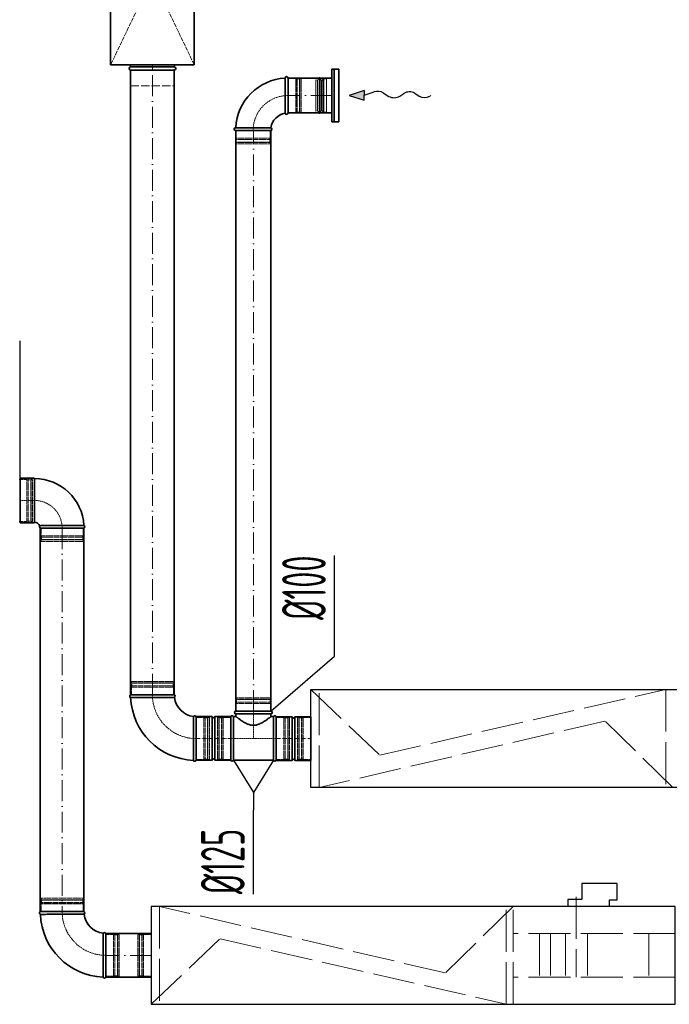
# Model space of a CAD drawing. Header units: millimetres. Extents: x 7400 to 85045, y 24168 to 123018.
# Tile 5 of 79: x 34149 to 36008, y 33592 to 36407. Entities that reach past the tile are written whole.
import ezdxf

# ---------------------------------------------------------------- set-up
doc = ezdxf.new("R2010")
doc.units = ezdxf.units.MM
for name, pattern in [('ACAD_ISO02W100', [15, 12, -3]), ('ACAD_ISO10W100', [18, 12, -3, 0, -3]), ('phl_thick', [0])]:
    doc.linetypes.add(name, pattern=pattern)
for name, color, linetype, lineweight in [('VZT_01 SUP (PŘÍVOD) - OBRYS', 5, 'Continuous', 35), ('VZT_02 SUP (PŘÍVOD) - OSA', 5, 'ACAD_ISO10W100', 5), ('VZT_05 ETA (ODVOD) - OBRYS', 6, 'Continuous', 35), ('VZT_06 ETA (ODVOD) - OSA', 6, 'ACAD_ISO10W100', 5), ('VZT_21 ZAŘÍZENÍ - OBRYS', 1, 'Continuous', 30), ('VZT_22 ZAŘÍZENÍ - DETAIL', 8, 'Continuous', 5), ('VZT_30 DISTRIBUČNÍ PRVKY - OBRYS', 1, 'Continuous', 35), ('VZT_35 TLUMIČE HLUKU - OBRYS', 1, 'Continuous', 35), ('VZT_36 TLUMIČE HLUKU - OSA', 1, 'ACAD_ISO10W100', 5), ('VZT_37 TLUMIČE HLUKU - DETAIL', 8, 'ACAD_ISO02W100', 5), ('VZT_50 POPIS - OBECNE', 7, 'Continuous', 13), ('VZT_60_KOTY - DIMENZE', 7, 'Continuous', 5)]:
    doc.layers.add(name, color=color, linetype=linetype, lineweight=lineweight)
for name, color, linetype, lineweight, plot in [('VZT_03 SUP (PŘÍVOD) - NETISK', 8, 'ACAD_ISO02W100', 5, False), ('VZT_07 ETA (ODVOD) - NETISK', 8, 'ACAD_ISO02W100', 5, False), ('VZT_39 TLUMIČE HLUKU - NETISK', 8, 'ACAD_ISO02W100', 5, False)]:
    doc.layers.add(name, color=color, linetype=linetype, lineweight=lineweight, plot=plot)
doc.styles.add('EVORA_125', font='isocp.shx', dxfattribs={"width": 0.6, "height": 125})

msp = doc.modelspace()

# ---------------------------------------------------------------- linework, layer by layer
at = {"color": 8, "lineweight": 5}
for points in [[(35000.8, 36234.4), (34996.8, 36235.8), (34996.8, 36190.7)], [(35016.3, 36236.2), (35016.3, 36190.7)], [(35019, 36238.2), (35019, 36190.7)], [(35041.8, 36239.2), (35026.8, 36239.2), (35026.8, 36142.2), (35041.8, 36142.2)], [(35041.8, 36239.2), (35041.8, 36142.2)], [(35001, 36235.4), (35001, 36190.7)], [(35012.7, 36234.6), (35012.7, 36190.7)], [(35000.8, 36147), (34996.8, 36145.5), (34996.8, 36190.7)], [(35001, 36146), (35001, 36190.7)], [(35012.7, 36146.8), (35012.7, 36190.7)], [(35016.3, 36145.1), (35016.3, 36190.7)], [(35019, 36143.2), (35019, 36190.7)]]:
    msp.add_lwpolyline(points, dxfattribs=at)
for points in [[(35007, 36242.8), (35005.5, 36237.1, 0.060863), (35005.5, 36236.4), (35005.5, 36190.7)], [(35007, 36242.8), (35008.4, 36236.9, -0.058981), (35008.5, 36236.2), (35008.5, 36190.7)], [(35026.8, 36238.2), (35019, 36238.2, 0.291473), (35016.6, 36236.6, 0.291473)], [(35007, 36138.6), (35005.5, 36144.3, -0.060863), (35005.5, 36144.9), (35005.5, 36190.7)], [(35007, 36138.6), (35008.4, 36144.5, 0.058981), (35008.5, 36145.1), (35008.5, 36190.7)], [(35026.8, 36143.2), (35019, 36143.2, -0.291473), (35016.6, 36144.7, -0.291473)]]:
    msp.add_lwpolyline(points, format="xyb", dxfattribs=at)
for centre, radius, start, end in [((35006.3, 36226.3), 10.5, 52.1622, 120.2824), ((35013.1, 36238.4), 3.88, 263.3265, 332.5007), ((35006.3, 36155), 10.5, 239.7176, 307.8378), ((35013.1, 36142.9), 3.88, 27.4993, 96.6735)]:
    msp.add_arc(centre, radius, start, end, dxfattribs=at)
at = {"layer": 'VZT_01 SUP (PŘÍVOD) - OBRYS'}
for p, q in [((34150.4, 35096.2), (34150.4, 34969.2)), ((34190.4, 35096.2), (34150.4, 35096.2)), ((34191.4, 35095.2), (34191.4, 34970.2)), ((34190.4, 34969.2), (34150.4, 34969.2)), ((34207.9, 34953.7), (34332.9, 34953.7)), ((34332.9, 33857), (34207.9, 33857)), ((34395.4, 33669.5), (34395.4, 33794.5))]:
    msp.add_line(p, q, dxfattribs=at)
for points in [[(34207.9, 33857), (34207.9, 34953.7)], [(34332.9, 33857), (34332.9, 34953.7)], [(34395.4, 33794.5), (34524.9, 33794.5)], [(34395.4, 33669.5), (34524.9, 33669.5)]]:
    msp.add_lwpolyline(points, dxfattribs=at)
for centre, radius, start, end in [((34190.4, 35095.2), 1, 360, 90), ((34191.4, 34953.7), 141.5, 3.1369, 90), ((34190.4, 34970.2), 1, 270, 0), ((34191.4, 34953.7), 16.5, 23.8093, 90), ((34209.6, 34957.6), 4.17, 137.2771, 246.5322), ((34331.2, 34957.6), 4.17, 293.4678, 69.6691), ((34209.6, 33853.1), 4.17, 113.4678, 248.8928), ((34395.4, 33857), 187.5, 182.3607, 267.6393), ((34331.2, 33853.1), 4.17, 300.2981, 66.5322), ((34395.4, 33857), 62.5, 186.8302, 263.1698), ((34391.6, 33792.8), 4.17, 23.4678, 149.7019), ((34391.6, 33671.1), 4.17, 201.1072, 336.5322)]:
    msp.add_arc(centre, radius, start, end, dxfattribs=at)
for points, knots in [([(34206.5, 34960.4), (34206.5, 34960.4), (34206.9, 34960.4), (34209, 34960.6), (34211.2, 34960.7), (34217.4, 34960.9), (34221.4, 34961), (34232.2, 34961.2), (34239.4, 34961.3), (34255.1, 34961.3), (34263.4, 34961.4), (34280, 34961.4), (34288.1, 34961.4), (34303.1, 34961.4), (34309.8, 34961.5), (34321.1, 34961.5), (34325.5, 34961.5), (34331.2, 34961.5), (34332.7, 34961.5), (34332.7, 34961.5)], [197.702813, 197.702813, 197.702813, 197.702813, 209.733369, 209.733369, 228.63381, 228.63381, 247.962689, 247.962689, 273.396832, 273.396832, 298.447199, 298.447199, 323.101867, 323.101867, 347.591906, 347.591906, 372.010558, 372.010558, 395.3015, 395.3015, 395.3015, 395.3015]), ([(34333.4, 33849.5), (34333.4, 33849.5), (34331.8, 33849.5), (34325.7, 33849.5), (34321.2, 33849.4), (34309.8, 33849.4), (34303, 33849.4), (34288, 33849.3), (34279.9, 33849.3), (34263.5, 33849.3), (34255.4, 33849.3), (34240.2, 33849.3), (34233.3, 33849.3), (34221.5, 33849.2), (34216.8, 33849.2), (34210.2, 33849.2), (34208.3, 33849.2), (34208.1, 33849.2), (34208.1, 33849.2), (34208.1, 33849.2)], [0, 0, 0, 0, 24.235852, 24.235852, 48.531845, 48.531845, 73.024415, 73.024415, 97.570898, 97.570898, 122.078339, 122.078339, 146.53579, 146.53579, 170.957495, 170.957495, 195.359468, 195.359468, 197.168246, 197.168246, 197.168246, 197.168246]), ([(34388, 33794.9), (34388, 33794.9), (34388, 33794.8), (34388, 33794.5), (34388, 33794.2), (34388, 33793.2), (34388, 33792.4), (34387.9, 33789.2), (34387.9, 33786.1), (34387.9, 33777.1), (34387.8, 33771), (34387.8, 33756.9), (34387.8, 33749), (34387.8, 33732.8), (34387.7, 33724.6), (34387.7, 33708.7), (34387.7, 33701.3), (34387.7, 33688.1), (34387.7, 33682.5), (34387.7, 33675.5), (34387.7, 33673.4), (34387.7, 33670.4), (34387.7, 33669.6), (34387.7, 33669.6)], [197.067977, 197.067977, 197.067977, 197.067977, 201.792196, 201.792196, 209.190204, 209.190204, 218.040239, 218.040239, 237.760854, 237.760854, 262.206108, 262.206108, 286.831239, 286.831239, 311.323072, 311.323072, 335.946087, 335.946087, 360.704397, 360.704397, 377.088273, 377.088273, 394.105327, 394.105327, 394.105327, 394.105327])]:
    msp.add_open_spline(points, degree=3, knots=knots, dxfattribs=at)
at = {"layer": 'VZT_02 SUP (PŘÍVOD) - OSA', "ltscale": 0.3}
for points in [[(34150.4, 35032.7), (34191.4, 35032.7, -0.414214), (34270.4, 34953.7), (34270.4, 34953.7)], [(34270.4, 33857), (34270.4, 33857, 0.414214), (34395.4, 33732), (34395.4, 33732)]]:
    msp.add_lwpolyline(points, format="xyb", dxfattribs=at)
at = {"layer": 'VZT_02 SUP (PŘÍVOD) - OSA', "ltscale": 5}
for points in [[(34270.4, 34953.7), (34270.4, 33857)], [(34524.9, 33732), (34395.4, 33732)]]:
    msp.add_lwpolyline(points, dxfattribs=at)
at = {"layer": 'VZT_03 SUP (PŘÍVOD) - NETISK', "ltscale": 0.4}
for p, q in [((34147.5, 35092.7), (34169.5, 35092.7)), ((34169.5, 34972.7), (34169.5, 35092.7)), ((34169.5, 35091.7), (34173, 35091.7)), ((34173, 34971.7), (34173, 35093.7)), ((34173, 35093.7), (34173.5, 35093.7)), ((34173.5, 34971.7), (34173.5, 35093.7)), ((34173.5, 35091.7), (34180.5, 35091.7)), ((34180.5, 34971.7), (34180.5, 35093.7)), ((34180.5, 35093.7), (34181, 35093.7)), ((34181, 34971.7), (34181, 35093.7)), ((34181, 35091.7), (34181.5, 35091.7)), ((34181.5, 34972.7), (34181.5, 35092.7)), ((34181.5, 35092.7), (34185.5, 35092.7)), ((34185.5, 34972.7), (34185.5, 35092.7)), ((34147.5, 34972.7), (34169.5, 34972.7)), ((34169.5, 34973.7), (34173, 34973.7)), ((34173, 34971.7), (34173.5, 34971.7)), ((34173.5, 34973.7), (34180.5, 34973.7)), ((34180.5, 34971.7), (34181, 34971.7)), ((34181, 34973.7), (34181.5, 34973.7)), ((34181.5, 34972.7), (34185.5, 34972.7)), ((34210.4, 34953.7), (34210.4, 34931.7)), ((34330.4, 34953.7), (34330.4, 34931.7)), ((34209.4, 34928.2), (34331.4, 34928.2)), ((34209.4, 34928.2), (34209.4, 34927.7)), ((34209.4, 34927.7), (34331.4, 34927.7)), ((34209.4, 34920.7), (34331.4, 34920.7)), ((34209.4, 34920.7), (34209.4, 34920.2)), ((34209.4, 34920.2), (34331.4, 34920.2)), ((34210.4, 34931.7), (34330.4, 34931.7)), ((34210.4, 34919.7), (34330.4, 34919.7)), ((34210.4, 34919.7), (34210.4, 34915.7)), ((34210.4, 34915.7), (34330.4, 34915.7)), ((34211.4, 34931.7), (34211.4, 34928.2)), ((34211.4, 34927.7), (34211.4, 34920.7)), ((34211.4, 34920.2), (34211.4, 34919.7)), ((34329.4, 34931.7), (34329.4, 34928.2)), ((34329.4, 34927.7), (34329.4, 34920.7)), ((34329.4, 34920.2), (34329.4, 34919.7)), ((34330.4, 34919.7), (34330.4, 34915.7)), ((34331.4, 34928.2), (34331.4, 34927.7)), ((34331.4, 34920.7), (34331.4, 34920.2)), ((34331.4, 33890.5), (34209.4, 33890.5)), ((34209.4, 33890), (34209.4, 33890.5)), ((34331.4, 33890), (34209.4, 33890)), ((34331.4, 33883), (34209.4, 33883)), ((34209.4, 33882.5), (34209.4, 33883)), ((34331.4, 33882.5), (34209.4, 33882.5)), ((34330.4, 33895), (34210.4, 33895)), ((34210.4, 33891), (34210.4, 33895)), ((34330.4, 33891), (34210.4, 33891)), ((34330.4, 33879), (34210.4, 33879)), ((34210.4, 33857), (34210.4, 33879)), ((34211.4, 33890.5), (34211.4, 33891)), ((34211.4, 33883), (34211.4, 33890)), ((34211.4, 33879), (34211.4, 33882.5)), ((34329.4, 33890.5), (34329.4, 33891)), ((34329.4, 33883), (34329.4, 33890)), ((34329.4, 33879), (34329.4, 33882.5)), ((34330.4, 33891), (34330.4, 33895)), ((34330.4, 33857), (34330.4, 33879)), ((34331.4, 33890), (34331.4, 33890.5)), ((34331.4, 33882.5), (34331.4, 33883)), ((34395.4, 33792), (34417.4, 33792)), ((34417.4, 33672), (34417.4, 33792)), ((34417.4, 33791), (34420.9, 33791)), ((34420.9, 33671), (34420.9, 33793)), ((34420.9, 33793), (34421.4, 33793)), ((34421.4, 33671), (34421.4, 33793)), ((34421.4, 33791), (34428.4, 33791)), ((34428.4, 33671), (34428.4, 33793)), ((34428.4, 33793), (34428.9, 33793)), ((34428.9, 33671), (34428.9, 33793)), ((34428.9, 33791), (34429.4, 33791)), ((34429.4, 33672), (34429.4, 33792)), ((34429.4, 33792), (34433.4, 33792)), ((34433.4, 33672), (34433.4, 33792)), ((34395.4, 33672), (34417.4, 33672)), ((34417.4, 33673), (34420.9, 33673)), ((34420.9, 33671), (34421.4, 33671)), ((34421.4, 33673), (34428.4, 33673)), ((34428.4, 33671), (34428.9, 33671)), ((34428.9, 33673), (34429.4, 33673)), ((34429.4, 33672), (34433.4, 33672))]:
    msp.add_line(p, q, dxfattribs=at)
at = {"layer": 'VZT_05 ETA (ODVOD) - OBRYS'}
for p, q in [((34908.8, 36240.7), (34908.8, 36190.5)), ((34916.8, 36140.7), (34916.8, 36240.7)), ((34766.8, 36098.7), (34817, 36098.7)), ((34766.8, 36090.7), (34866.8, 36090.7)), ((34466.3, 34476.9), (34591.3, 34476.9)), ((34653.8, 34414.7), (34653.8, 34289.7)), ((34653.8, 34414.7), (34699.3, 34414.7)), ((34653.8, 34414.4), (34653.8, 34289.4)), ((34699.3, 34414.7), (34699.3, 34289.7)), ((34707.3, 34414.7), (34707.3, 34289.7)), ((34707.3, 34414.7), (34752.8, 34414.7)), ((34752.8, 34414.7), (34752.8, 34289.7)), ((34752.8, 34414.7), (34752.8, 34289.7)), ((34760.5, 34289.7), (34760.5, 34414.7)), ((34767.8, 34414.7), (34760.5, 34414.7)), ((34767.8, 34430.2), (34867.8, 34430.2)), ((34767.8, 34422.2), (34867.8, 34422.2)), ((34767.8, 34422.2), (34767.8, 34414.7)), ((34867.8, 34422.2), (34867.8, 34414.7)), ((34875.2, 34414.7), (34867.8, 34414.7)), ((34875.2, 34414.7), (34875.2, 34289.7)), ((34882.8, 34414.7), (34882.8, 34289.7)), ((34882.8, 34289.4), (34882.8, 34414.4)), ((34882.8, 34414.4), (34928.3, 34414.4)), ((34928.3, 34289.4), (34928.3, 34414.4)), ((34936.3, 34289.4), (34936.3, 34414.4)), ((34936.3, 34414.4), (34981.8, 34414.4)), ((34981.8, 34289.4), (34981.8, 34414.4)), ((34653.8, 34289.7), (34699.3, 34289.7)), ((34707.3, 34289.7), (34752.8, 34289.7)), ((34875.2, 34289.7), (34760.5, 34289.7)), ((34882.8, 34289.4), (34928.3, 34289.4)), ((34936.3, 34289.4), (34981.8, 34289.4))]:
    msp.add_line(p, q, dxfattribs=at)
for points in [[(34466.3, 36263.4), (34466.3, 34476.9)], [(34591.3, 36263.4), (34591.3, 34476.9)], [(34916.8, 36240.7), (35041.8, 36240.7)], [(34916.8, 36140.7), (35041.8, 36140.7)], [(34767.8, 36090.7), (34767.8, 34430.2)], [(34867.8, 36090.7), (34867.8, 34430.2)]]:
    msp.add_lwpolyline(points, dxfattribs=at)
for centre, radius, start, end in [((34916.8, 36090.7), 150, 93.0572, 176.9428), ((34912.8, 36240.7), 4, 0, 180), ((34916.8, 36090.7), 50, 99.1478, 170.8522), ((34912.8, 36140.7), 4, 189.1478, 0), ((34766.8, 36094.7), 4, 90, 270), ((34866.8, 36094.7), 4, 270, 80.8522), ((34468, 34473.1), 4.17, 113.4678, 248.8928), ((34653.8, 34476.9), 187.5, 182.3607, 267.6393), ((34589.7, 34473.1), 4.17, 300.2981, 66.5322), ((34653.8, 34476.9), 62.5, 186.8302, 263.1698), ((34650, 34412.8), 4.17, 23.4678, 149.7019), ((34703.3, 34414.7), 4, 180, 0), ((34756.7, 34413), 4.17, 23.4678, 156.5322), ((34767.8, 34426.2), 4, 90, 270), ((34867.8, 34426.2), 4, 270, 90), ((34879, 34413), 4.17, 23.4678, 156.5322), ((34932.3, 34414.4), 4, 180, 0), ((34703.3, 34289.7), 4, 0, 180), ((34932.3, 34289.4), 4, 0, 180), ((34650, 34291.1), 4.17, 201.1072, 336.5322), ((34756.7, 34291.3), 4.17, 203.4678, 336.5322), ((34879, 34291.3), 4.17, 203.4678, 336.5322)]:
    msp.add_arc(centre, radius, start, end, dxfattribs=at)
for points, knots in [([(34908.9, 36140), (34908.9, 36140), (34908.9, 36141.2), (34908.9, 36145.7), (34908.9, 36149.1), (34908.9, 36158), (34908.8, 36163.4), (34908.8, 36175.3), (34908.8, 36181.7), (34908.8, 36189), (34908.8, 36189.8), (34908.8, 36190.5)], [157.874915, 157.874915, 157.874915, 157.874915, 176.103874, 176.103874, 195.460379, 195.460379, 215.101284, 215.101284, 234.82164, 234.82164, 237.034743, 237.034743, 237.034743, 237.034743]), ([(34817, 36098.7), (34823.4, 36098.7), (34829.7, 36098.7), (34841.7, 36098.7), (34847.3, 36098.7), (34856.8, 36098.7), (34860.6, 36098.7), (34865.9, 36098.6), (34867.3, 36098.6), (34867.5, 36098.6), (34867.5, 36098.6), (34867.5, 36098.6)], [78.71119, 78.71119, 78.71119, 78.71119, 97.804615, 97.804615, 117.523893, 117.523893, 137.264303, 137.264303, 156.831737, 156.831737, 157.874915, 157.874915, 157.874915, 157.874915]), ([(34591.8, 34469.5), (34591.8, 34469.5), (34591.7, 34469.5), (34591.4, 34469.5), (34591.1, 34469.5), (34590, 34469.5), (34589.3, 34469.5), (34586.1, 34469.5), (34583, 34469.5), (34574, 34469.4), (34567.9, 34469.4), (34553.8, 34469.3), (34545.9, 34469.3), (34529.7, 34469.3), (34521.5, 34469.3), (34505.6, 34469.3), (34498.1, 34469.2), (34485, 34469.2), (34479.4, 34469.2), (34472.4, 34469.2), (34470.3, 34469.2), (34467.3, 34469.2), (34466.5, 34469.2), (34466.5, 34469.2)], [197.067977, 197.067977, 197.067977, 197.067977, 201.792196, 201.792196, 209.190204, 209.190204, 218.040239, 218.040239, 237.760854, 237.760854, 262.206108, 262.206108, 286.831239, 286.831239, 311.323072, 311.323072, 335.946087, 335.946087, 360.704397, 360.704397, 377.088273, 377.088273, 394.105327, 394.105327, 394.105327, 394.105327]), ([(34646.4, 34414.9), (34646.4, 34414.9), (34646.4, 34413.3), (34646.4, 34407.2), (34646.3, 34402.7), (34646.3, 34391.3), (34646.3, 34384.5), (34646.2, 34369.5), (34646.2, 34361.4), (34646.2, 34345.1), (34646.2, 34336.9), (34646.1, 34321.7), (34646.1, 34314.8), (34646.1, 34303), (34646.1, 34298.3), (34646.1, 34291.7), (34646.1, 34289.9), (34646.1, 34289.6), (34646.1, 34289.6), (34646.1, 34289.6)], [0, 0, 0, 0, 24.235852, 24.235852, 48.531845, 48.531845, 73.024415, 73.024415, 97.570898, 97.570898, 122.078339, 122.078339, 146.53579, 146.53579, 170.957495, 170.957495, 195.359468, 195.359468, 197.168246, 197.168246, 197.168246, 197.168246]), ([(34767.8, 34414.7), (34767.8, 34414.7), (34767.9, 34414.6), (34768.3, 34414.3), (34768.5, 34414.1), (34769.2, 34413.6), (34769.6, 34413.3), (34770.6, 34412.5), (34771.2, 34412), (34772.5, 34411), (34773.2, 34410.5), (34774.8, 34409.3), (34775.7, 34408.6), (34777.5, 34407.3), (34778.4, 34406.6), (34780.4, 34405.2), (34781.4, 34404.4), (34783.6, 34403), (34784.7, 34402.2), (34787.2, 34400.6), (34788.4, 34399.8), (34791.1, 34398.2), (34792.5, 34397.5), (34795.3, 34395.9), (34796.8, 34395.2), (34801.3, 34393.1), (34804.5, 34391.9), (34809.4, 34390.6), (34811.1, 34390.3), (34814.4, 34389.8), (34816.1, 34389.7), (34819.6, 34389.7), (34821.3, 34389.8), (34824.6, 34390.3), (34826.3, 34390.6), (34831.2, 34391.9), (34834.4, 34393.1), (34838.9, 34395.2), (34840.4, 34395.9), (34843.2, 34397.5), (34844.6, 34398.2), (34847.3, 34399.8), (34848.5, 34400.6), (34851, 34402.2), (34852.1, 34403), (34854.3, 34404.4), (34855.3, 34405.2), (34857.3, 34406.6), (34858.2, 34407.3), (34860, 34408.6), (34860.9, 34409.3), (34862.5, 34410.5), (34863.2, 34411), (34864.5, 34412), (34865.1, 34412.5), (34866.1, 34413.3), (34866.5, 34413.6), (34867.2, 34414.1), (34867.4, 34414.3), (34867.8, 34414.6), (34867.8, 34414.7), (34867.8, 34414.7)], [80.753728, 80.753728, 80.753728, 80.753728, 85.721109, 85.721109, 90.68849, 90.68849, 95.655871, 95.655871, 100.623252, 100.623252, 105.590633, 105.590633, 110.558015, 110.558015, 115.525396, 115.525396, 120.492777, 120.492777, 125.619612, 125.619612, 130.746447, 130.746447, 135.873281, 135.873281, 141.000116, 141.000116, 151.253786, 151.253786, 156.38062, 156.38062, 161.507455, 161.507455, 166.63429, 166.63429, 171.761125, 171.761125, 182.014794, 182.014794, 187.141629, 187.141629, 192.268464, 192.268464, 197.395298, 197.395298, 202.522133, 202.522133, 207.489514, 207.489514, 212.456896, 212.456896, 217.424277, 217.424277, 222.391658, 222.391658, 227.359039, 227.359039, 232.32642, 232.32642, 237.293801, 237.293801, 242.261183, 242.261183, 242.261183, 242.261183])]:
    msp.add_open_spline(points, degree=3, knots=knots, dxfattribs=at)
at = {"layer": 'VZT_06 ETA (ODVOD) - OSA', "ltscale": 5}
for points in [[(34528.8, 34476.9), (34528.8, 36263.4)], [(35041.8, 36190.7), (34916.8, 36190.7)], [(34817.8, 34430.2), (34817.8, 36090.7)]]:
    msp.add_lwpolyline(points, dxfattribs=at)
at = {"layer": 'VZT_06 ETA (ODVOD) - OSA', "ltscale": 0.3}
for points in [[(34916.8, 36190.7), (34916.8, 36190.7, 0.414214), (34816.8, 36090.7), (34816.8, 36090.7)], [(34653.8, 34351.9), (34653.8, 34351.9, -0.414214), (34528.8, 34476.9), (34528.8, 34476.9)]]:
    msp.add_lwpolyline(points, format="xyb", dxfattribs=at)
for points in [[(34817.8, 34430.2), (34817.8, 34352.2)], [(34882.8, 34352.2), (34752.8, 34352.2)]]:
    msp.add_lwpolyline(points, dxfattribs=at)
at = {"layer": 'VZT_06 ETA (ODVOD) - OSA'}
for points in [[(34653.8, 34352.2), (34752.8, 34352.2)], [(34882.8, 34351.9), (34981.8, 34351.9)]]:
    msp.add_lwpolyline(points, dxfattribs=at)
at = {"layer": 'VZT_07 ETA (ODVOD) - NETISK', "ltscale": 0.4}
for p, q in [((34938.8, 36239.7), (34916.8, 36239.7)), ((34938.8, 36239.7), (34938.8, 36141.7)), ((34942.3, 36238.7), (34938.8, 36238.7)), ((34942.3, 36240.7), (34942.3, 36140.7)), ((34942.8, 36240.7), (34942.3, 36240.7)), ((34942.8, 36240.7), (34942.8, 36140.7)), ((34949.8, 36238.7), (34942.8, 36238.7)), ((34949.8, 36240.7), (34949.8, 36140.7)), ((34950.3, 36240.7), (34949.8, 36240.7)), ((34950.3, 36240.7), (34950.3, 36140.7)), ((34950.8, 36238.7), (34950.3, 36238.7)), ((34950.8, 36239.7), (34950.8, 36141.7)), ((34954.8, 36239.7), (34950.8, 36239.7)), ((34954.8, 36239.7), (34954.8, 36141.7)), ((34938.8, 36141.7), (34916.8, 36141.7)), ((34942.3, 36142.7), (34938.8, 36142.7)), ((34942.8, 36140.7), (34942.3, 36140.7)), ((34949.8, 36142.7), (34942.8, 36142.7)), ((34950.3, 36140.7), (34949.8, 36140.7)), ((34950.8, 36142.7), (34950.3, 36142.7)), ((34954.8, 36141.7), (34950.8, 36141.7)), ((34767.8, 36090.7), (34767.8, 36068.7)), ((34767.8, 36068.7), (34865.8, 36068.7)), ((34768.8, 36068.7), (34768.8, 36065.2)), ((34864.8, 36068.7), (34864.8, 36065.2)), ((34865.8, 36090.7), (34865.8, 36068.7)), ((34766.8, 36065.2), (34866.8, 36065.2)), ((34766.8, 36065.2), (34766.8, 36064.7)), ((34766.8, 36064.7), (34866.8, 36064.7)), ((34766.8, 36057.7), (34866.8, 36057.7)), ((34766.8, 36057.7), (34766.8, 36057.2)), ((34766.8, 36057.2), (34866.8, 36057.2)), ((34767.8, 36056.7), (34865.8, 36056.7)), ((34767.8, 36056.7), (34767.8, 36052.7)), ((34767.8, 36052.7), (34865.8, 36052.7)), ((34768.8, 36064.7), (34768.8, 36057.7)), ((34768.8, 36057.2), (34768.8, 36056.7)), ((34864.8, 36064.7), (34864.8, 36057.7)), ((34864.8, 36057.2), (34864.8, 36056.7)), ((34865.8, 36056.7), (34865.8, 36052.7)), ((34866.8, 36065.2), (34866.8, 36064.7)), ((34866.8, 36057.7), (34866.8, 36057.2)), ((34467.8, 34510.4), (34589.8, 34510.4)), ((34467.8, 34509.9), (34467.8, 34510.4)), ((34467.8, 34509.9), (34589.8, 34509.9)), ((34467.8, 34502.9), (34589.8, 34502.9)), ((34467.8, 34502.4), (34467.8, 34502.9)), ((34467.8, 34502.4), (34589.8, 34502.4)), ((34468.8, 34514.9), (34588.8, 34514.9)), ((34468.8, 34510.9), (34468.8, 34514.9)), ((34468.8, 34510.9), (34588.8, 34510.9)), ((34468.8, 34498.9), (34588.8, 34498.9)), ((34468.8, 34476.9), (34468.8, 34498.9)), ((34469.8, 34510.4), (34469.8, 34510.9)), ((34469.8, 34502.9), (34469.8, 34509.9)), ((34469.8, 34498.9), (34469.8, 34502.4)), ((34587.8, 34510.4), (34587.8, 34510.9)), ((34587.8, 34502.9), (34587.8, 34509.9)), ((34587.8, 34498.9), (34587.8, 34502.4)), ((34588.8, 34510.9), (34588.8, 34514.9)), ((34588.8, 34476.9), (34588.8, 34498.9)), ((34589.8, 34509.9), (34589.8, 34510.4)), ((34589.8, 34502.4), (34589.8, 34502.9)), ((34767.8, 34463.7), (34867.8, 34463.7)), ((34767.8, 34463.2), (34767.8, 34463.7)), ((34767.8, 34463.2), (34867.8, 34463.2)), ((34768.8, 34468.2), (34866.8, 34468.2)), ((34768.8, 34464.2), (34768.8, 34468.2)), ((34768.8, 34464.2), (34866.8, 34464.2)), ((34769.8, 34463.7), (34769.8, 34464.2)), ((34769.8, 34456.2), (34769.8, 34463.2)), ((34865.8, 34463.7), (34865.8, 34464.2)), ((34865.8, 34456.2), (34865.8, 34463.2)), ((34866.8, 34464.2), (34866.8, 34468.2)), ((34867.8, 34463.2), (34867.8, 34463.7)), ((34767.8, 34456.2), (34867.8, 34456.2)), ((34767.8, 34455.7), (34767.8, 34456.2)), ((34767.8, 34455.7), (34867.8, 34455.7)), ((34768.8, 34452.2), (34866.8, 34452.2)), ((34768.8, 34430.2), (34768.8, 34452.2)), ((34769.8, 34452.2), (34769.8, 34455.7)), ((34865.8, 34452.2), (34865.8, 34455.7)), ((34866.8, 34430.2), (34866.8, 34452.2)), ((34867.8, 34455.7), (34867.8, 34456.2)), ((34653.8, 34411.9), (34675.8, 34411.9)), ((34675.8, 34411.9), (34675.8, 34291.9)), ((34675.8, 34410.9), (34679.3, 34410.9)), ((34679.3, 34412.9), (34679.3, 34290.9)), ((34679.3, 34412.9), (34679.8, 34412.9)), ((34679.8, 34412.9), (34679.8, 34290.9)), ((34679.8, 34410.9), (34686.8, 34410.9)), ((34686.8, 34412.9), (34686.8, 34290.9)), ((34686.8, 34412.9), (34687.3, 34412.9)), ((34687.3, 34412.9), (34687.3, 34290.9)), ((34687.3, 34410.9), (34687.8, 34410.9)), ((34687.8, 34411.9), (34687.8, 34291.9)), ((34687.8, 34411.9), (34691.8, 34411.9)), ((34691.8, 34411.9), (34691.8, 34291.9)), ((34714.8, 34412.2), (34714.8, 34292.2)), ((34714.8, 34412.2), (34718.8, 34412.2)), ((34718.8, 34412.2), (34718.8, 34292.2)), ((34718.8, 34411.2), (34719.3, 34411.2)), ((34719.3, 34413.2), (34719.3, 34291.2)), ((34719.3, 34413.2), (34719.8, 34413.2)), ((34719.8, 34413.2), (34719.8, 34291.2)), ((34719.8, 34411.2), (34726.8, 34411.2)), ((34726.8, 34413.2), (34726.8, 34291.2)), ((34726.8, 34413.2), (34727.3, 34413.2)), ((34727.3, 34413.2), (34727.3, 34291.2)), ((34727.3, 34411.2), (34730.8, 34411.2)), ((34730.8, 34412.2), (34730.8, 34292.2)), ((34730.8, 34412.2), (34752.8, 34412.2)), ((34882.8, 34412.2), (34904.8, 34412.2)), ((34904.8, 34412.2), (34904.8, 34292.2)), ((34904.8, 34411.2), (34908.3, 34411.2)), ((34908.3, 34413.2), (34908.3, 34291.2)), ((34908.3, 34413.2), (34908.8, 34413.2)), ((34908.8, 34413.2), (34908.8, 34291.2)), ((34908.8, 34411.2), (34915.8, 34411.2)), ((34915.8, 34413.2), (34915.8, 34291.2)), ((34915.8, 34413.2), (34916.3, 34413.2)), ((34916.3, 34413.2), (34916.3, 34291.2)), ((34916.3, 34411.2), (34916.8, 34411.2)), ((34916.8, 34412.2), (34916.8, 34292.2)), ((34916.8, 34412.2), (34920.8, 34412.2)), ((34920.8, 34412.2), (34920.8, 34292.2)), ((34943.8, 34411.9), (34943.8, 34291.9)), ((34947.8, 34411.9), (34943.8, 34411.9)), ((34947.8, 34411.9), (34947.8, 34291.9)), ((34948.3, 34410.9), (34947.8, 34410.9)), ((34948.3, 34412.9), (34948.3, 34290.9)), ((34948.8, 34412.9), (34948.3, 34412.9)), ((34948.8, 34412.9), (34948.8, 34290.9)), ((34955.8, 34410.9), (34948.8, 34410.9)), ((34955.8, 34412.9), (34955.8, 34290.9)), ((34956.3, 34412.9), (34955.8, 34412.9)), ((34956.3, 34412.9), (34956.3, 34290.9)), ((34959.8, 34410.9), (34956.3, 34410.9)), ((34959.8, 34411.9), (34959.8, 34291.9)), ((34981.8, 34411.9), (34959.8, 34411.9)), ((34718.8, 34293.2), (34719.3, 34293.2)), ((34719.8, 34293.2), (34726.8, 34293.2)), ((34727.3, 34293.2), (34730.8, 34293.2)), ((34904.8, 34293.2), (34908.3, 34293.2)), ((34908.8, 34293.2), (34915.8, 34293.2)), ((34916.3, 34293.2), (34916.8, 34293.2)), ((34653.8, 34291.9), (34675.8, 34291.9)), ((34675.8, 34292.9), (34679.3, 34292.9)), ((34679.3, 34290.9), (34679.8, 34290.9)), ((34679.8, 34292.9), (34686.8, 34292.9)), ((34686.8, 34290.9), (34687.3, 34290.9)), ((34687.3, 34292.9), (34687.8, 34292.9)), ((34687.8, 34291.9), (34691.8, 34291.9)), ((34714.8, 34292.2), (34718.8, 34292.2)), ((34719.3, 34291.2), (34719.8, 34291.2)), ((34726.8, 34291.2), (34727.3, 34291.2)), ((34730.8, 34292.2), (34752.8, 34292.2)), ((34882.8, 34292.2), (34904.8, 34292.2)), ((34908.3, 34291.2), (34908.8, 34291.2)), ((34915.8, 34291.2), (34916.3, 34291.2)), ((34916.8, 34292.2), (34920.8, 34292.2)), ((34947.8, 34291.9), (34943.8, 34291.9)), ((34948.3, 34292.9), (34947.8, 34292.9)), ((34948.8, 34290.9), (34948.3, 34290.9)), ((34955.8, 34292.9), (34948.8, 34292.9)), ((34956.3, 34290.9), (34955.8, 34290.9)), ((34959.8, 34292.9), (34956.3, 34292.9)), ((34981.8, 34291.9), (34959.8, 34291.9)), ((34486.9, 33672), (34486.9, 33792)), ((34490.9, 33792), (34486.9, 33792)), ((34490.9, 33672), (34490.9, 33792)), ((34491.4, 33791), (34490.9, 33791)), ((34491.4, 33671), (34491.4, 33793)), ((34491.9, 33793), (34491.4, 33793)), ((34491.9, 33671), (34491.9, 33793)), ((34498.9, 33791), (34491.9, 33791)), ((34498.9, 33671), (34498.9, 33793)), ((34499.4, 33793), (34498.9, 33793)), ((34499.4, 33671), (34499.4, 33793)), ((34502.9, 33791), (34499.4, 33791)), ((34502.9, 33672), (34502.9, 33792)), ((34524.9, 33792), (34502.9, 33792)), ((34490.9, 33672), (34486.9, 33672)), ((34491.4, 33673), (34490.9, 33673)), ((34491.9, 33671), (34491.4, 33671)), ((34498.9, 33673), (34491.9, 33673)), ((34499.4, 33671), (34498.9, 33671)), ((34502.9, 33673), (34499.4, 33673)), ((34524.9, 33672), (34502.9, 33672))]:
    msp.add_line(p, q, dxfattribs=at)
at = {"layer": 'VZT_21 ZAŘÍZENÍ - OBRYS'}
for points in [[(34981.8, 34491.9), (36481.8, 34491.9), (36481.8, 34211.9), (34981.8, 34211.9)], [(34524.9, 33592), (36024.9, 33592), (36024.9, 33872), (34524.9, 33872)]]:
    msp.add_lwpolyline(points, close=True, dxfattribs=at)
msp.add_lwpolyline([(35836.5, 33872), (35836.5, 33890.5), (35859, 33890.5), (35859, 33937.2), (35757.4, 33937.2), (35757.4, 33891.8), (35717.4, 33891.8), (35717.4, 33872)], dxfattribs=at)
at = {"layer": 'VZT_22 ZAŘÍZENÍ - DETAIL', "linetype": 'ACAD_ISO02W100', "lineweight": 5, "ltscale": 10}
for points in [[(34981.8, 34491.9), (35179.3, 34304.7), (35997.5, 34491.9)], [(35005.8, 34211.9), (35005.8, 34491.9)], [(35997.5, 34491.9), (35997.5, 34211.9)], [(36018.1, 34211.9), (35823.4, 34402), (35005.8, 34211.9)], [(35741.3, 33899.5), (35741.3, 33669.5)], [(34548.8, 33872), (34548.8, 33592)], [(35561.1, 33872), (35366.4, 33681.9), (34548.8, 33872)], [(35540.6, 33592), (35540.6, 33872)], [(35561.1, 33592), (35561.1, 33872)], [(36024.9, 33794.5), (35561.1, 33794.5)], [(35636.6, 33794.5), (35636.6, 33669.5)], [(35667.4, 33794.5), (35667.4, 33669.5)], [(35710.4, 33794.5), (35710.4, 33669.5)], [(35773.7, 33794.5), (35773.7, 33669.5)], [(35949.4, 33794.5), (35949.4, 33669.5)], [(34524.9, 33592), (34722.3, 33779.2), (35540.6, 33592)], [(36024.9, 33669.5), (35561.1, 33669.5)]]:
    msp.add_lwpolyline(points, dxfattribs=at)
at = {"layer": 'VZT_30 DISTRIBUČNÍ PRVKY - OBRYS'}
msp.add_lwpolyline([(35061.8, 36265.7), (35061.8, 36115.7), (35041.8, 36115.7), (35041.8, 36265.7)], close=True, dxfattribs=at)
msp.add_lwpolyline([(35048.6, 36115.7), (35048.6, 36265.7)], dxfattribs=at)
at = {"layer": 'VZT_35 TLUMIČE HLUKU - OBRYS'}
msp.add_line((34466.3, 36263.4), (34591.3, 36263.4), dxfattribs=at)
msp.add_lwpolyline([(34648.3, 36278.4), (34648.3, 36778.4), (34409.3, 36778.4), (34409.3, 36278.4)], close=True, dxfattribs=at)
for points in [[(34466.3, 36272.4), (34466.3, 36278.4)], [(34466.3, 36272.4), (34591.3, 36272.4)], [(34591.3, 36272.4), (34591.3, 36278.4)]]:
    msp.add_lwpolyline(points, dxfattribs=at)
for centre, start, end in [((34466.3, 36267.9), 90, 270), ((34591.3, 36267.9), 270, 90)]:
    msp.add_arc(centre, 4.5, start, end, dxfattribs=at)
at = {"layer": 'VZT_36 TLUMIČE HLUKU - OSA', "ltscale": 5}
msp.add_lwpolyline([(34528.8, 36263.4), (34528.8, 36278.4)], dxfattribs=at)
at = {"layer": 'VZT_37 TLUMIČE HLUKU - DETAIL', "lineweight": 5}
for points in [[(34648.3, 36278.4), (34409.3, 36778.4)], [(34648.3, 36778.4), (34409.3, 36278.4)]]:
    msp.add_lwpolyline(points, dxfattribs=at)
at = {"layer": 'VZT_39 TLUMIČE HLUKU - NETISK', "ltscale": 2}
msp.add_lwpolyline([(34466.3, 36263.4), (34466.3, 36218.4), (34591.3, 36218.4), (34591.3, 36263.4)], dxfattribs=at)
at = {"layer": 'VZT_50 POPIS - OBECNE', "color": 0, "lineweight": -2}
for p, q in [((35134.7, 36205.2), (35091.8, 36190.7)), ((35091.8, 36190.7), (35135, 36177.3)), ((35134.7, 36205.2), (35134.8, 36191.3)), ((35134.8, 36191.3), (35163.5, 36201)), ((35135, 36177.3), (35134.8, 36191.3)), ((35188.9, 36198.7), (35205.4, 36188.3)), ((35236.4, 36188.7), (35248.3, 36196.7)), ((35279.3, 36197.1), (35292.3, 36188.9))]:
    msp.add_line(p, q, dxfattribs=at)
at = {"layer": 'VZT_50 POPIS - OBECNE'}
msp.add_line((35322.4, 36188.8), (35325.5, 36190.7), dxfattribs=at)
at = {"layer": 'VZT_50 POPIS - OBECNE', "color": 0, "lineweight": -2}
for centre, start_param, end_param in [((35173.5, 36189.2), 3.908129, 5.191299), ((35220.8, 36197.8), 0.766537, 2.375056), ((35263.9, 36187.6), 3.908129, 5.516649), ((35307.6, 36198.5), 0.766537, 2.320574)]:
    msp.add_ellipse(centre, major_axis=(-21.5, -0.3), ratio=0.625, start_param=start_param, end_param=end_param, dxfattribs=at)
msp.add_solid([(35134.7, 36205.2), (35135, 36177.3), (35091.8, 36190.7)], dxfattribs=at)
at = {"layer": 'VZT_60_KOTY - DIMENZE', "linetype": 'ByBlock', "lineweight": -2}
for p, q in [((34150.4, 35198.6), (34150.4, 35248.6)), ((35049.9, 34587.8), (35049.9, 34637.8)), ((34817.8, 34197.4), (34817.8, 34147.4))]:
    msp.add_line(p, q, dxfattribs=at)
for points in [[(34150.4, 35248.6), (34150.4, 35489.2)], [(34150.4, 35096.2), (34150.4, 35198.6)], [(35049.9, 34637.8), (35049.9, 34875.4)], [(34867.8, 34430.2), (35049.9, 34587.8)], [(34760.5, 34289.7), (34817.8, 34197.4)], [(34875.2, 34289.7), (34817.8, 34197.4)], [(34817.8, 34197.4), (34817.8, 34197.4)], [(34817.8, 33906.8), (34817.8, 34147.4)]]:
    msp.add_lwpolyline(points, dxfattribs=at)

# ---------------------------------------------------------------- texts
at = {"layer": 'VZT_60_KOTY - DIMENZE', "linetype": 'phl_thick', "char_height": 125, "rotation": 90, "style": 'EVORA_125'}
for s, insert, attachment_point in [('%%C100', (34899.9, 34875.4), 3), ('%%C125', (34667.8, 33906.8), 1)]:
    msp.add_mtext(s, dxfattribs=dict(at, insert=insert, attachment_point=attachment_point))

doc.saveas('drawing.dxf')
